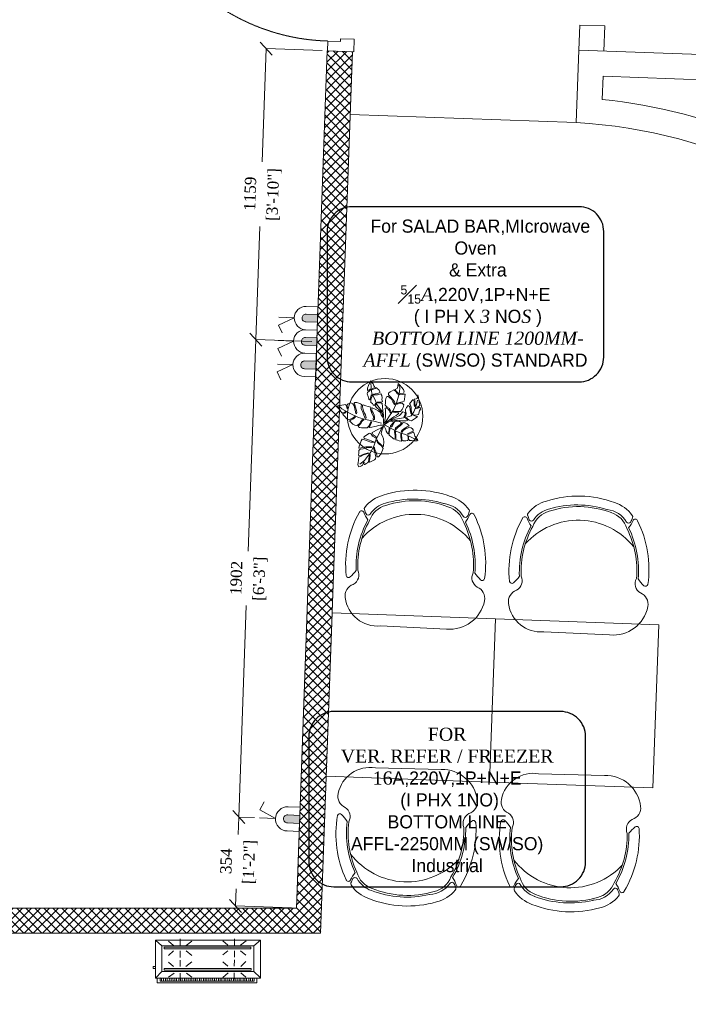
# Model space of a CAD drawing. Header units: millimetres. Extents: x 256680 to 410391, y -77299 to -22623.
# Tile 116 of 202: x 366614 to 369274, y -50556 to -46636. Entities that reach past the tile are written whole.
import ezdxf

# ---------------------------------------------------------------- set-up
doc = ezdxf.new("R2010")
doc.units = ezdxf.units.MM
doc.header["$LTSCALE"] = 2.5
doc.linetypes.add('HIDDEN2 IDS', pattern=[1.666875, 1.11125, -0.555625])
doc.linetypes.add('HIDDENX2', pattern=[19.05, 12.7, -6.35])
for name, color, linetype, lineweight in [('CKD Equipments', 252, 'Continuous', 0), ('CKD-Electrical Point', 7, 'Continuous', 25), ('CKD-Electrical Text', 7, 'Continuous', 25), ('ELEC', 1, 'Continuous', 5), ('Electrical', 1, 'Continuous', 5), ('ELEVATION 1', 143, 'Continuous', 18), ('ELEVATION 3', 23, 'Continuous', 13), ('FURNITURES', 30, 'Continuous', 15), ('HATCH LIGHT', 250, 'Continuous', 0), ('HATCH MEDIUM', 251, 'Continuous', 5), ('TREES', 55, 'Continuous', 5)]:
    doc.layers.add(name, color=color, linetype=linetype, lineweight=lineweight)
doc.styles.add('CKD_Dimension Text', font='BOOKOSI.TTF')
doc.dimstyles.new('CKD-Dimensions', dxfattribs={"dimtxt": 45, "dimasz": 50, "dimexe": 0, "dimexo": 20, "dimgap": 20, "dimtad": 0, "dimdec": 0, "dimzin": 4, "dimdsep": 46, "dimtxsty": 'CKD_Dimension Text', "dimblk": 'OBLIQUE', "dimcen": 12, "dimclrd": 150, "dimclre": 150, "dimclrt": 7, "dimadec": 0, "dimazin": 2, "dimtfac": 1, "dimtdec": 0, "dimtofl": 0, "dimtmove": 1, "dimatfit": 2, "dimfxl": 1, "dimtfillclr": 7, "dimtolj": 1, "dimtzin": 0, "dimlwd": -1, "dimlwe": -1, "dimarcsym": 0})

# ---------------------------------------------------------------- blocks, each defined once
blk = doc.blocks.new('*U86')
h = blk.add_hatch(color=252)
h.paths.add_polyline_path([(-0.0025, 0.0153, 0.724863), (-0.0025, 0), (-0.0025, -0.036), (-0.0005, -0.036), (-0.0005, -0.0004, 1.209796)])
h.paths.add_polyline_path([(-0.006, 0.0076, -1), (0.006, 0.0076, -1)], flags=16)
blk.add_hatch(color=252).paths.add_polyline_path([(0.0076, 0.0101, -0.06361), (0.008, 0.0081), (0.0436, 0.0081), (0.0436, 0.0101)])
blk.add_lwpolyline([(-0.0025, 0.0153, 0.723917), (-0.0025, 0), (-0.0025, -0.036), (-0.0005, -0.036), (-0.0005, -0.0004, 1.209796), (-0.0025, 0.0153)], format="xyb")
blk.add_lwpolyline([(0.008, 0.0081), (0.0436, 0.0081), (0.0436, 0.0101), (0.0076, 0.0101)])
blk.add_circle((0, 0.0076), 0.00604)
blk = doc.blocks.new('*U96')
at = {"true_color": 0xffffff}
h = blk.add_hatch(color=7, dxfattribs=at)
h.dxf.hatch_style = 1
h.paths.add_polyline_path([(-47.5, -8.5), (-47.5, -822), (-97.5, -822), (-97.5, -8.5)])
for points in [[(-850, 51), (-850, 105), (-900, 105), (-900, 0), (-861, 0), (-861, 51), (-850, 51)], [(-50, 51), (-50, 105), (0, 105), (0, 0), (-39, 0), (-39, 51), (-50, 51)]]:
    blk.add_lwpolyline(points)
blk.add_lwpolyline([(-47.5, -8.5), (-47.5, -822), (-97.5, -822), (-97.5, -8.5)], close=True)
at = {"color": 8, "linetype": 'HIDDEN2 IDS', "ltscale": 0.5}
blk.add_arc((-47.5, -8.5), 813.5, 179.4693, 269.9985, dxfattribs=at)
at = {"xscale": 1000, "yscale": 1000, "zscale": 1000, "rotation": 180}
blk.add_blockref('*U86', (-39.5, -0.4), dxfattribs=at)
blk = doc.blocks.new('04P-CH~1')
blk.add_line((-0.6031, 0.6002), (-0.3259, 0.597))
for centre, radius, start, end in [((-0.6123, 0.4516), 0.1489, 86.4583, 170.8444), ((-0.3081, 0.4618), 0.1363, 9.1324, 97.5079), ((-0.7092, 0.4672), 0.0508, 170.8444, 251.0023), ((-0.2234, 0.474), 0.0508, 290.5941, 10.752), ((-0.7491, 0.3792), 0.0464, 334.7034, 59.6721), ((-0.181, 0.3871), 0.0464, 121.9243, 206.893), ((-0.3026, 0.3344), 0.456, 173.9296, 208.6243), ((-0.7462, 0.3807), 0.01, 46.5664, 168.9611), ((-0.9103, 0.2073), 0.2488, 38.0132, 46.5664), ((-0.6261, 0.3299), 0.456, 332.972, 7.6668), ((-0.0151, 0.2198), 0.2488, 135.03, 143.5831), ((-0.184, 0.3885), 0.01, 12.6352, 135.03), ((-0.3125, 0.3391), 0.4025, 176.9457, 208.3688), ((-0.3123, 0.339), 0.3954, 177.0537, 208.5232), ((-0.6165, 0.3348), 0.3954, 333.0732, 4.5427), ((-0.6164, 0.3348), 0.4025, 333.2275, 4.6507), ((-0.465, 0.421), 0.2985, 220.6848, 320.3883), ((-0.5509, 0.0634), 0.1433, 143.887, 158.5326), ((-0.6657, 0.118), 0.01, 32.6756, 154.5721), ((-0.5651, 0.1825), 0.1, 198.8658, 254.7715), ((-0.3595, 0.1854), 0.1, 286.8249, 342.7306), ((-0.3595, 0.1854), 0.1095, 286.8249, 328.9208), ((-0.2571, 0.1237), 0.01, 27.0243, 148.9208), ((-0.3704, 0.0659), 0.1433, 23.0638, 37.7094), ((-0.3704, 0.0659), 0.1371, 18.8979, 27.0243), ((-0.6935, 0.1195), 0.01, 200.826, 338.5326), ((-0.6722, 0.1012), 0.01, 162.6985, 217.1873), ((-0.5509, 0.0634), 0.1371, 154.5721, 162.6985), ((-0.5651, 0.1825), 0.1445, 217.1873, 254.7715), ((-0.5651, 0.1825), 0.1095, 212.6756, 265.1902), ((-0.4661, 0.4573), 0.3918, 251.3562, 290.2402), ((-0.3595, 0.1854), 0.1445, 286.8249, 324.409), ((-0.2501, 0.1071), 0.01, 324.409, 18.8979), ((-0.2294, 0.126), 0.01, 203.0638, 340.7704), ((-0.4661, 0.456), 0.435, 251.649, 289.9474), ((-0.5751, 0.0635), 0.01, 75.1708, 85.1902), ((-0.4624, 0.4792), 0.4208, 254.8305, 288.6631)]:
    blk.add_arc(centre, radius, start, end)
blk = doc.blocks.new('Table chair 1')
at = {"layer": 'FURNITURES'}
blk.add_lwpolyline([(-325, 325), (-325, -325), (325, -325), (325, 325)], close=True, dxfattribs=at)
at = {"layer": 'FURNITURES', "xscale": 946.5666576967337, "yscale": 946.5666576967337, "zscale": 946.5666576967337, "rotation": 180}
blk.add_blockref('04P-CH~1', (-439.7, 845.5), dxfattribs=at)
at = {"layer": 'FURNITURES', "xscale": -946.5666576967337, "yscale": 946.5666576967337, "zscale": 946.5666576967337}
blk.add_blockref('04P-CH~1', (-439.7, -850), dxfattribs=at)
blk = doc.blocks.new('sdfvx')
at = {"layer": 'TREES'}
for p, q in [((2.9, 3.2), (23.7, -7.5)), ((23.7, -7.5), (56.9, -26.3)), ((56.9, -26.3), (77.7, -35.4)), ((77.7, -35.4), (104.4, -43.9)), ((104.4, -43.9), (135.7, -59.1)), ((135.7, -59.1), (160.2, -69.7))]:
    blk.add_line(p, q, dxfattribs=at)
for points in [[(-1.3, 38.9), (-10.2, 63.8), (-20.1, 72.7), (-38.5, 89.1), (-41, 94.8), (-40, 99.2), (-37.3, 106.3), (-39.7, 109.6), (-43.8, 101.4), (-47.3, 97), (-51.7, 101.3), (-56.3, 106.6), (-63.8, 112.6), (-64.3, 123), (-61.4, 131.8), (-57.4, 142.4), (-57.9, 150.7), (-62.5, 147.3), (-63.1, 140.3), (-66.7, 129.6), (-69.9, 124.7), (-73, 128.9), (-76.7, 141), (-81.1, 153.7), (-79.6, 161.3), (-71, 168.8), (-62.4, 177.1), (-67.7, 177.4), (-73.1, 171.6), (-80.7, 171), (-79.9, 182.5), (-74.7, 195), (-69.7, 206.8), (-65.6, 218.2), (-52.1, 202.6), (-49.2, 193.9), (-45.2, 189.6), (-48.3, 182.9), (-55.8, 179.5), (-58.2, 174.4), (-51.6, 177.2), (-43.2, 180.6), (-40.1, 184.7), (-32.8, 180.7), (-24.7, 173.7), (-18.8, 162.9), (-29.3, 155.8), (-42, 154.3), (-50.9, 153), (-51.1, 148.9), (-42.3, 149.3), (-31.9, 149.5), (-21.4, 153), (-15.1, 153.7), (-10, 145.9), (-8.3, 134.5), (-9.4, 127.2), (-7.5, 117.4), (-13.9, 112.9), (-26.6, 113.9), (-32.9, 113.6), (-33, 110.2), (-27.1, 110.6), (-14, 109.2), (-8.2, 109.6), (-7.2, 90.4), (-5.9, 70.7), (-1.8, 49.8)], [(165.3, 149.4), (168, 135.7), (170.3, 123.2), (173.6, 104), (174.2, 97.3), (162.8, 88.9), (155.4, 86.4), (153.3, 82.6), (157.9, 82.5), (165.2, 84.5), (171.4, 88.6), (176.4, 87.9), (177.7, 79.6), (174, 71.6), (168.5, 54.1), (162.5, 51.5), (150.8, 51.1), (141, 53.5), (137.8, 52), (142, 49.8), (155.1, 45.4), (163, 44.3), (161, 40.6), (154.2, 36), (144.2, 29.8), (134.1, 22.7), (122.5, 26.3), (113, 34.8), (105.2, 36.9), (109.2, 32.8), (116.2, 28.3), (115.5, 23.8), (108.8, 23.2), (87.1, 23.3), (50.4, 25.6), (31.9, 26.7), (52.7, 37.4), (75.6, 49.3), (91.7, 66.2), (103.1, 64), (104.3, 54.8), (97.8, 41.5), (99.6, 39.8), (106.4, 48.4), (109, 59.7), (105.8, 69.2), (104.5, 77.5), (110, 87.8), (118, 97.8), (126.8, 91.5), (127.1, 76.3), (130.8, 60.1), (135.3, 55.9), (133.8, 66.7), (132, 78.6), (132.6, 89.7), (128.7, 98.3), (124.6, 105), (130.5, 114.2), (137.8, 122.3), (142.4, 126.7), (147.2, 117.4), (147.2, 99.7), (150.4, 90.6), (152.3, 96.9), (151.2, 113.8), (150.3, 121.5), (146.8, 129.1), (156.6, 130.2), (161.3, 131.1)], [(-226.4, 96.3), (-222.5, 90.6), (-218.1, 84.3), (-214.3, 76.7), (-209.3, 68.5), (-205.8, 62.3), (-199.3, 61.8), (-192.5, 63.4), (-185, 69.4), (-184.2, 65.8), (-190.2, 60.5), (-199.7, 59.2), (-200.3, 54.9), (-197, 50), (-189, 41.8), (-182.1, 34.7), (-173.8, 27.7), (-164.1, 30.8), (-154.9, 33.8), (-148, 39), (-141.9, 44.3), (-137.8, 41.9), (-144.9, 35.5), (-151.8, 30.7), (-159.8, 27.1), (-164.9, 25.1), (-168.4, 22.1), (-163.4, 17.4), (-150.9, 6.4), (-141, 1.5), (-132.1, -0.7), (-118.9, 8.4), (-112.5, 19.4), (-103.6, 28.7), (-97.7, 26.9), (-106.5, 20.7), (-112, 10.1), (-119.2, 2.7), (-124.9, -2.6), (-124.6, -7.1), (-118.5, -10.1), (-108.5, -11.6), (-96.6, -11.5), (-81.3, -12), (-74.5, -4.6), (-66.8, 9.3), (-62, 21.4), (-59.9, 14.5), (-66.7, 0.5), (-70.1, -4.8), (-71.8, -7.6), (-70, -10.1), (-59.2, -8.5), (-44.6, -5.3), (-36.4, -3.4), (-25.8, -0.1), (-18.2, 1), (-0.1, 1), (-1.3, 14.4), (-2.3, 32.1), (-6.4, 42.9), (-13, 52.6), (-16.8, 62.8), (-27.5, 71), (-39.3, 77.5), (-56.6, 86.2), (-59.3, 82.6), (-58.7, 71.5), (-53.1, 61.5), (-47.6, 50.5), (-45.4, 38.3), (-46.3, 28.8), (-49.6, 27.5), (-52.7, 30.6), (-50.9, 43.1), (-57.1, 55.4), (-61.2, 63.5), (-64.8, 78.1), (-64.2, 88.6), (-76.4, 92.5), (-88.6, 96.5), (-100.7, 101.3), (-104.7, 97.9), (-104.8, 90.9), (-99.2, 72), (-94.2, 60.8), (-90.2, 51.4), (-86.5, 37.2), (-91.3, 34.8), (-97.1, 49.7), (-102.7, 65.5), (-110.9, 82.1), (-111.5, 93.2), (-109.9, 101.8), (-113.6, 106.3), (-126.6, 110.8), (-132.6, 112.5), (-142.2, 112.6), (-145.3, 109.5), (-141.2, 101.4), (-139, 88.8), (-133.4, 73), (-132.6, 63.2), (-133.4, 57.6), (-136.8, 58.5), (-138.6, 67.1), (-142, 80.4), (-145.6, 95), (-151.7, 105.1), (-161.5, 110.5), (-166.9, 109.5), (-174.9, 105.8), (-180.3, 99.1), (-175.7, 85.2), (-179.4, 80.5), (-180.9, 88.6), (-184.6, 96.6), (-187.4, 101.9), (-194.7, 99.9), (-204.5, 99.1), (-210.9, 97.3), (-219.5, 99)], [(165.1, -71.2), (159.6, -74.1), (154.6, -75.3), (145.4, -74.3), (134.4, -73), (125.4, -72.4), (121.2, -68.6), (120.5, -61.7), (119.5, -53.5), (116.4, -52.4), (117.8, -58.4), (118, -66.2), (116.4, -72.4), (113.3, -73.9), (106.1, -74.4), (99.3, -75.4), (93.8, -75.2), (87.5, -69.5), (86.7, -57.8), (86.1, -48.1), (85.7, -40), (81.7, -40.7), (82.2, -53), (84, -64.8), (85.6, -72.1), (86, -76), (83.9, -76.7), (74, -74.3), (65.6, -71.8), (57.6, -69.4), (58.1, -59.2), (57.7, -46.3), (56.1, -35.4), (56.3, -29.3), (53.9, -26.1), (52.1, -29.7), (53, -40.8), (55.2, -50.7), (54.8, -59.7), (51.1, -67.5), (47, -64.7), (41.7, -59.4), (33.7, -54.4), (25.8, -46.5), (26, -34.3), (29.2, -20.6), (28.5, -12.1), (25.8, -15.3), (24.9, -21.9), (24.1, -31.8), (23, -37.1), (23.3, -41.6), (20.5, -41.2), (16.6, -36.5), (11.4, -28), (8.7, -20.2), (4, -10.5), (0, 0), (6.9, 7.7), (15.7, 13.2), (22, 18.4), (29.3, 20.6), (39.7, 20.7), (46, 17.5), (43.2, 11.8), (36.5, 3.4), (32.2, -2.1), (31.3, -6.4), (37.3, -7.3), (41.9, -1.5), (48.6, 13.3), (52.7, 19.4), (56.9, 21.7), (65.2, 21.5), (75, 20.1), (81.5, 18.5), (84.9, 12.6), (78.6, 5.1), (66, -4.3), (57.2, -11.8), (54.6, -18.8), (56.7, -22), (62.7, -14.2), (71.1, -7.3), (79.6, -1.5), (86.6, 6.9), (92, 13.2), (97.6, 14), (106.7, 12), (113.3, 8.8), (122.3, -2.1), (113.4, -6), (97.1, -16.5), (89.3, -23.5), (85.4, -28.4), (84.1, -33.3), (89, -32.7), (94.3, -24.8), (105.1, -16.7), (114.6, -13.3), (125.3, -8), (133, -10.7), (138.6, -16.4), (142.1, -21.4), (143.2, -27.9), (131.4, -33), (120.9, -37), (114.1, -41.5), (116.9, -44.5), (124.5, -40.7), (132, -37.9), (142.5, -32.1), (145.8, -33.8), (147.3, -38.9), (151, -51.6), (157.4, -60.3), (163.3, -68.5)], [(-123.3, -201.7), (-115.2, -199.8), (-109.7, -197.5), (-103.9, -193.6), (-101.9, -186.6), (-99.6, -177.6), (-96.6, -178.6), (-97.7, -186.2), (-96.2, -190.1), (-93, -189.5), (-86.1, -185.3), (-79.5, -182.6), (-75.7, -177.9), (-74, -166.3), (-71.8, -151), (-70.6, -142.4), (-67.8, -140.7), (-66.9, -145.5), (-68.2, -160.6), (-71.6, -175.8), (-68.4, -178.3), (-59.5, -173.5), (-52.9, -170.8), (-46.7, -167.6), (-41.8, -162.6), (-39.4, -153.1), (-41.9, -137.7), (-45.2, -124.7), (-50, -111.1), (-48.8, -106), (-45.6, -109.1), (-43.5, -116.7), (-39.5, -128.1), (-33.8, -143), (-33.6, -152.9), (-25.7, -152.5), (-17.5, -141.2), (-13.6, -136), (-10.4, -128.2), (-3.8, -112.8), (-12.3, -100), (-21, -93.4), (-31.4, -83.1), (-34.5, -75.4), (-35.3, -70.1), (-32.1, -73.1), (-28, -81), (-18.3, -89.1), (-7.8, -99), (-2.4, -101.8), (-1.3, -97.3), (-1.1, -81.2), (-2.8, -64.4), (-6.2, -52), (-12.8, -40.1), (-11.6, -31.5), (-1.8, -3.3), (-15.6, -12.7), (-30.1, -19.5), (-56.8, -34.4), (-57, -36.5), (-52.4, -45.6), (-38.5, -56.1), (-36.4, -63.7), (-41.7, -60.3), (-56.4, -51.8), (-64.2, -39.6), (-70.3, -38.2), (-71, -37.8), (-73.4, -39.2), (-84.9, -46.4), (-93.4, -51.9), (-98.3, -56.9), (-95.6, -63), (-83.6, -66.8), (-70.3, -71.8), (-53.5, -77.8), (-46.3, -81.5), (-49.5, -82.1), (-63.3, -80.6), (-81.6, -74.3), (-99.8, -67.6), (-106.5, -67.1), (-111.7, -74.2), (-116.5, -89.6), (-120.7, -100.9), (-122.1, -110.6), (-110.6, -109.6), (-88.9, -103.4), (-71.2, -103.3), (-59.3, -103.5), (-60.4, -107.5), (-73.3, -106.7), (-86.6, -108.9), (-101.8, -113.5), (-115.1, -115.7), (-121.6, -121.5), (-122.8, -133.3), (-123.1, -146.2), (-109.4, -145.1), (-97.1, -139.1), (-81.9, -134.5), (-73.3, -135.7), (-83.6, -138.9), (-99.9, -143.8), (-113.4, -151.2), (-121.9, -152.6), (-124.2, -168.4), (-126.1, -181.6), (-127.3, -190.3), (-125.5, -195.2)]]:
    blk.add_lwpolyline(points, close=True, dxfattribs=at)
for points in [[(-7.7, 66.8), (-34.5, 102.6), (-43.2, 125.8), (-58.3, 156.2), (-62.1, 181.6), (-63.4, 210.4)], [(2.2, 10.2), (5, 26.5), (7.7, 41.8), (8.4, 57.4), (7.3, 73.8), (6.7, 84), (10.9, 85.4), (20.8, 79.9), (26.7, 71.5), (30.3, 61.8), (35.2, 64.2), (32.3, 72.2), (26.8, 83.1), (15.1, 89.8), (6.3, 99.2), (6.9, 110.2), (7.1, 121.9), (9.1, 132.2), (13.9, 141.1), (21, 141.1), (36.3, 127.8), (44, 114.5), (50.8, 101.9), (54.9, 105.9), (50.8, 116.1), (43.8, 127.2), (30.5, 140.8), (22.2, 149.5), (22.3, 157.1), (29.8, 163.6), (36.9, 167.7), (48.9, 173), (57.9, 165.2), (64.3, 153.6), (70.6, 151.7), (68.9, 157.5), (61, 166.2), (54, 173.3), (55.4, 176.1), (65.7, 181.2), (68.5, 193.5), (70.1, 204.9), (77.6, 196.7), (85.9, 187.4), (95.3, 175.5), (99.2, 163.8), (95.7, 157.2), (81.7, 155.2), (73.9, 153.2), (76.3, 148.9), (88.2, 150.7), (97, 152), (103.2, 153.1), (101.4, 140.7), (100.2, 128.7), (98.3, 118.9), (91.2, 115.3), (73.5, 112.3), (66.4, 108.3), (63.1, 103.2), (69.4, 104.8), (77, 108.3), (88.7, 108.6), (96.2, 101), (93.8, 87.6), (88.4, 78.3), (81.4, 68.2), (73.3, 68.3), (56, 67.8), (45, 68.4), (48.1, 65.4), (57.4, 63), (70.4, 62.2), (72.5, 59.3), (68.4, 55.4), (58.9, 49.1), (48.3, 42.1), (2.2, 10.2)], [(7.1, 16.6), (24.6, 42.9), (45.7, 73.3), (59.9, 105.2), (68.8, 135.8), (76.5, 164.5), (77.1, 183.1), (72.5, 197)], [(49, 29.8), (74.4, 33.8), (106, 38.8), (132.5, 47.2), (145.5, 66.6), (156.7, 95.3), (163.7, 123.1)], [(-11.4, 11.4), (-48.8, 21.2), (-90, 28.5), (-123.3, 39), (-167.1, 59.3), (-204.3, 81.9), (-215.3, 91.4)], [(-10.9, -12.4), (-38, -67.1), (-48.5, -100.9), (-65.4, -131.7), (-95.4, -170.4), (-117.8, -189)]]:
    blk.add_lwpolyline(points, dxfattribs=at)
for radius, start, end in [(74.1, 67.956, 75.265), (74.1, 51.3208, 54.2527), (74.1, 9.8228, 13.0821), (101.6, 19.2215, 20.0213), (101.6, 238.6692, 240.9865)]:
    blk.add_arc((2.6, 7.3), radius, start, end, dxfattribs=at)
blk = doc.blocks.new('kjdfhjakld')
for points in [[(212.7, 83.3), (212.7, 106.6), (-261.8, 106.6), (-261.8, 83.3)], [(-261.8, 83.3), (-261.8, 106.6), (212.7, 106.6), (212.7, 83.3)], [(-241.7, 83.2), (-241.6, 97.6), (-241.6, 97.6)], [(-231.3, 85.5), (-231.2, 97.5), (-231.2, 97.5)], [(-223.3, 85.4), (-223.2, 97.5), (-223.2, 97.5)], [(-212.8, 85.3), (-212.7, 97.4), (-212.7, 97.4)], [(-204.8, 85.3), (-204.7, 97.3), (-204.7, 97.3)], [(-196.8, 85.2), (-196.7, 97.2), (-196.7, 97.2)], [(-186.3, 85.1), (-186.2, 97.1), (-186.2, 97.1)], [(-177.5, 85), (-177.4, 97.1), (-177.4, 97.1)], [(-167.9, 85), (-167.8, 97), (-167.8, 97)], [(-159.1, 84.9), (-159, 96.9), (-159, 96.9)], [(-151, 84.8), (-150.9, 96.8), (-150.9, 96.8)], [(-140.6, 84.7), (-140.5, 99.2), (-140.5, 99.2)], [(-132.6, 84.7), (-132.4, 99.1), (-132.4, 99.1)], [(-124.5, 84.6), (-124.4, 99), (-124.4, 99)], [(-114.1, 84.5), (-114, 98.9), (-114, 98.9)], [(-106.1, 84.4), (-106, 98.9), (-106, 98.9)], [(-95.7, 84.3), (-95.5, 98.8), (-95.5, 98.8)], [(-87.6, 84.3), (-87.5, 98.7), (-87.5, 98.7)], [(-79.6, 84.2), (-79.5, 98.7), (-79.5, 98.7)], [(-69.2, 84.1), (-69, 98.6), (-69, 98.6)], [(-61.1, 84), (-61, 98.5), (-61, 98.5)], [(-50.7, 84), (-52.2, 98.4), (-52.2, 98.4)], [(-42.7, 83.9), (-42.6, 98.3), (-42.6, 98.3)], [(-33.9, 83.8), (-33.7, 98.3), (-33.7, 98.3)], [(-23.4, 83.7), (-23.3, 98.2), (-23.3, 98.2)], [(-15.4, 83.7), (-15.3, 98.1), (-15.3, 98.1)], [(-7.4, 83.6), (-7.3, 98), (-7.3, 98)], [(3.1, 83.5), (3.2, 98), (3.2, 98)], [(11.1, 83.4), (11.2, 97.9), (11.2, 97.9)], [(21.5, 83.3), (21.6, 97.8), (21.6, 97.8)], [(29.5, 83.3), (29.7, 97.7), (29.7, 97.7)], [(37.6, 83.2), (37.7, 97.7), (37.7, 97.7)], [(48, 83.1), (48.1, 97.6), (48.1, 97.6)], [(56, 83.1), (56.1, 97.5), (56.1, 97.5)], [(64.9, 83), (65, 97.4), (65, 97.4)], [(74.5, 84.5), (74.6, 97.3), (74.6, 97.3)], [(83.3, 84.4), (83.4, 97.3), (83.4, 97.3)], [(93, 84.4), (93.1, 97.2), (93.1, 97.2)], [(101.8, 84.3), (101.9, 97.1), (101.9, 97.1)], [(109.8, 84.2), (109.9, 97), (109.9, 97)], [(120.2, 84.1), (120.4, 97), (120.4, 97)], [(128.3, 84.1), (128.4, 96.9), (128.4, 96.9)], [(138.7, 84), (136.4, 96.8), (136.4, 96.8)], [(146.7, 83.9), (146.8, 96.7), (146.8, 96.7)], [(154.8, 83.8), (154.9, 96.7), (154.9, 96.7)], [(165.2, 83.7), (165.3, 98.2), (165.3, 98.2)], [(173.2, 83.7), (173.3, 98.1), (173.3, 98.1)], [(182, 83.6), (182.2, 98), (182.2, 98)], [(191.7, 83.5), (191.8, 98), (191.8, 98)], [(-247.4, 52.9), (-278.2, 80.9), (-278.2, 80.9)], [(-186, 58.2), (-210, 79.1), (-210, 79.1)], [(-154.7, 58.1), (-154.6, 89.4), (-154.6, 89.4)], [(-125.8, 58), (-99.3, 80.4), (-99.3, 80.4)], [(73.2, 59.7), (48.4, 79.9), (48.4, 79.9)], [(103.7, 59.6), (103.8, 90.1), (103.8, 90.1)], [(132.6, 59.5), (159.2, 79.5), (159.2, 79.5)], [(190.4, 52.9), (221, 83.3), (221, 83.3)], [(-186.1, 27.7), (-210.3, 5.3), (-210.3, 5.3)], [(-154.8, 27.6), (-154.9, -3.7), (-154.9, -3.7)], [(-124.3, 27.5), (-99.5, 6.5), (-99.5, 6.5)], [(75.5, 28.4), (48.2, 6), (48.2, 6)], [(103.6, 28.3), (103.5, -2.2), (103.5, -2.2)], [(134.9, 28.2), (158.9, 8.1), (158.9, 8.1)], [(220.8, 28), (231.2, 27.9), (231.3, 38.4), (220.8, 38.4)], [(-183.9, -46.2), (-210.4, -26), (-210.4, -26)], [(-155.1, -46.3), (-155, -15.8), (-155, -15.8)], [(-124.6, -46.4), (-99.6, -26.4), (-99.6, -26.4)], [(75.3, -47), (48.1, -24.5), (48.1, -24.5)], [(103.4, -45.5), (103.5, -14.2), (103.5, -14.2)], [(134.7, -45.6), (158.8, -24.8), (158.8, -24.8)], [(-247.4, -69.3), (-278.8, -97.2), (-278.8, -97.2)], [(-184, -73.5), (-210.6, -93.4), (-210.6, -93.4)], [(-155.1, -73.6), (-155.2, -104.1), (-155.2, -104.1)], [(-124.6, -73.7), (-99.8, -93.8), (-99.8, -93.8)], [(75.2, -71.9), (47.9, -92.7), (47.9, -92.7)], [(103.3, -72), (103.2, -103.3), (103.2, -103.3)], [(134.6, -72.1), (158.6, -93), (158.6, -93)], [(190.4, -69.3), (220.4, -97.2), (220.4, -97.2)]]:
    blk.add_lwpolyline(points)
for points in [[(198.2, 97.9), (-249.8, 97.9), (-249.8, 83.3), (198.2, 83.2)], [(221, 83.3), (-278.8, 83.3), (-278.8, -97.2), (221, -97.2)], [(190.4, 52.9), (190.4, -69.3), (-247.4, -69.3), (-247.4, 52.9)], [(-247.4, -69.3), (190.4, -69.3), (190.4, 52.9), (-247.4, 52.9)], [(179.9, 46.6), (-235, 46.6), (-235, 38.3), (179.9, 38.3)], [(-235, 38.3), (179.9, 38.3), (179.9, 46.6), (-235, 46.6)], [(179.6, -56.2), (-233, -56.2), (-233, -64.5), (179.6, -64.5)], [(-233, -64.5), (179.6, -64.5), (179.6, -56.2), (-233, -56.2)]]:
    blk.add_lwpolyline(points, close=True)
blk = doc.blocks.new('WQEREYTI')
at = {"layer": 'ELEC', "lineweight": 0}
blk.add_hatch(color=4, dxfattribs=at).paths.add_polyline_path([(5560326.96, 630080.87), (5560326.96, 630079.63), (5560328.82, 630079.63, 0.414214), (5560329.44, 630080.25, 0.414214), (5560328.82, 630080.87)])
at = {"layer": 'ELEC', "color": 4, "lineweight": 0}
for p, q in [((5560330.68, 630080.25), (5560333.16, 630080.25)), ((5560330.68, 630080.25), (5560333.16, 630079.01)), ((5560333.16, 630079.01), (5560332.54, 630077.77))]:
    blk.add_line(p, q, dxfattribs=at)
blk.add_lwpolyline([(5560326.96, 630078.39), (5560326.96, 630082.11), (5560328.82, 630082.11, -0.414214), (5560330.68, 630080.25), (5560330.68, 630080.25, -0.414214), (5560328.82, 630078.39), (5560326.96, 630078.39)], format="xyb", dxfattribs=at)
blk.add_lwpolyline([(5560326.96, 630079.63), (5560326.96, 630080.87), (5560328.82, 630080.87, -0.414214), (5560329.44, 630080.25, -0.414214), (5560328.82, 630079.63)], format="xyb", close=True, dxfattribs=at)
blk = doc.blocks.new('A$C41F15E28')
at = {"layer": 'Electrical'}
blk.add_hatch(color=7, dxfattribs=at).paths.add_polyline_path([(15.5, 0), (-15.5, 0), (-15.5, -46.4, 0.414214), (0, -61.9, 0.414214), (15.5, -46.4)])
at = {"layer": 'Electrical', "color": 7}
for p, q in [((0, -92.9), (-31, -154.8)), ((0, -92.9), (0, -154.8)), ((-31, -154.8), (-61.9, -139.3))]:
    blk.add_line(p, q, dxfattribs=at)
blk.add_lwpolyline([(-46.4, 0), (46.4, 0), (46.4, -46.4, -0.414214), (0, -92.9), (0, -92.9, -0.414214), (-46.4, -46.4), (-46.4, 0)], format="xyb", dxfattribs=at)
blk.add_lwpolyline([(-15.5, 0), (15.5, 0), (15.5, -46.4, -0.414214), (0, -61.9, -0.414214), (-15.5, -46.4)], format="xyb", close=True, dxfattribs=at)
blk = doc.blocks.new('_Oblique')
at = {"color": 0, "linetype": 'ByBlock', "lineweight": -2}
blk.add_line((-0.5, -0.5), (0.5, 0.5), dxfattribs=at)
blk = doc.blocks.new('*D884')
at = {"layer": 'CKD Equipments', "color": 150}
for p, q in [((367594.5, -46751.5), (367578.4, -47202.1)), ((367817.6, -46759.5), (367594.5, -46751.5)), ((367553.1, -47909.6), (367569.2, -47459)), ((367776.1, -47917.6), (367553.1, -47909.6))]:
    blk.add_line(p, q, dxfattribs=at)
at = {"layer": 'Defpoints', "color": 0}
for p in [(367837.5, -46760.2), (367553.1, -47909.6), (367796.1, -47918.3)]:
    blk.add_point(p, dxfattribs=at)
at = {"layer": 'CKD Equipments', "color": 150, "linetype": 'ByBlock', "xscale": 50, "yscale": 50, "zscale": 50}
for p, rotation in [((367594.5, -46751.5), 87.9512581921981), ((367553.1, -47909.6), 267.9512581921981)]:
    blk.add_blockref('_Oblique', p, dxfattribs=dict(at, rotation=rotation))
at = {"layer": 'CKD Equipments', "color": 7, "char_height": 45, "attachment_point": 5, "rotation": 87.9513, "style": 'CKD_Dimension Text'}
for s, insert in [('\\A1;1159', (367530.3, -47329)), ('\\A1;[3\'-10"]', (367624.9, -47332.4))]:
    blk.add_mtext(s, dxfattribs=dict(at, insert=insert))
blk = doc.blocks.new('*D885')
at = {"layer": 'CKD Equipments', "color": 150}
for p, q in [((367553.1, -47909.6), (367523, -48752)), ((367776.1, -47917.6), (367553.1, -47909.6)), ((367485.1, -49810.4), (367515.3, -48968)), ((367547.3, -49812.6), (367485.1, -49810.4))]:
    blk.add_line(p, q, dxfattribs=at)
at = {"layer": 'Defpoints', "color": 0}
for p in [(367796.1, -47918.3), (367485.1, -49810.4), (367567.3, -49813.3)]:
    blk.add_point(p, dxfattribs=at)
at = {"layer": 'CKD Equipments', "color": 150, "linetype": 'ByBlock', "xscale": 50, "yscale": 50, "zscale": 50}
for p, rotation in [((367553.1, -47909.6), 87.95125819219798), ((367485.1, -49810.4), 267.951258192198)]:
    blk.add_blockref('_Oblique', p, dxfattribs=dict(at, rotation=rotation))
at = {"layer": 'CKD Equipments', "color": 7, "char_height": 45, "attachment_point": 5, "rotation": 87.9513, "style": 'CKD_Dimension Text'}
for s, insert in [('\\A1;[6\'-3"]', (367570.2, -48861.8)), ('\\A1;1902', (367475.5, -48858.5))]:
    blk.add_mtext(s, dxfattribs=dict(at, insert=insert))
blk = doc.blocks.new('*D886')
at = {"layer": 'CKD Equipments', "color": 150}
for p, q in [((367485.1, -49810.4), (367482.7, -49879.3)), ((367547.3, -49812.6), (367485.1, -49810.4)), ((367472.5, -50164.2), (367474.9, -50095.3)), ((367694.5, -50172.1), (367472.5, -50164.2))]:
    blk.add_line(p, q, dxfattribs=at)
at = {"layer": 'Defpoints', "color": 0}
for p in [(367567.3, -49813.3), (367472.5, -50164.2), (367714.5, -50172.9)]:
    blk.add_point(p, dxfattribs=at)
at = {"layer": 'CKD Equipments', "color": 150, "linetype": 'ByBlock', "xscale": 50, "yscale": 50, "zscale": 50}
for p, rotation in [((367485.1, -49810.4), 87.95125819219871), ((367472.5, -50164.2), 267.9512581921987)]:
    blk.add_blockref('_Oblique', p, dxfattribs=dict(at, rotation=rotation))
at = {"layer": 'CKD Equipments', "color": 7, "char_height": 45, "attachment_point": 5, "rotation": 87.9513, "style": 'CKD_Dimension Text'}
for s, insert in [('\\A1;[1\'-2"]', (367529.9, -49989.1)), ('\\A1;354', (367435.2, -49985.7))]:
    blk.add_mtext(s, dxfattribs=dict(at, insert=insert))

msp = doc.modelspace()

# ---------------------------------------------------------------- hatches: boundary and pattern name
at = {"layer": 'HATCH LIGHT', "true_color": 0x636466}
h = msp.add_hatch(dxfattribs=at)
h.set_pattern_fill('ANSI32', color=251, scale=6)
h.set_pattern_definition([(45, (300231.21, -65953.15), (-40.411153, 40.411153), []), (45, (300258.15, -65953.15), (-40.411153, 40.411153), [])])
h.paths.add_polyline_path([(377374.1, -51818.1), (377180.1, -51866.9), (377361.6, -52587.8), (364809, -52587.7, -0.000263), (364794.5, -52787.7), (377618.3, -52787.8)])
h.paths.add_polyline_path([(365222.9, -44385.2), (365022.9, -44385.2, -0.011972), (364541.6, -53484.2), (364742.2, -53484.2, 0.01196)])
h.paths.add_polyline_path([(365206.6, -44925.7), (374885.5, -45274.7, 0.003501), (375379.6, -46028.8), (375547.2, -45919.6), (374997.1, -45078.6), (365212.8, -44725.8, -0.000262)])
h = msp.add_hatch(dxfattribs=at)
h.set_pattern_fill('ANSI37', color=251, scale=8)
h.set_pattern_definition([(45, (300231.21, -65953.148), (-17.960512, 17.960512), []), (135, (300231.21, -65953.148), (-17.960512, -17.960512), [])])
edge = h.paths.add_edge_path()
edge.add_line((368000.1, -45026.4), (365206.6, -44925.7))
edge.add_arc((174809.2, -38887.6), 190493.1, 356.573537, 358.183559, ccw=False)
edge.add_line((364961.8, -50272.8), (367811, -50272.9))
edge.add_line((367811, -50272.9), (367937.5, -46763.8))
edge.add_line((367937.5, -46763.8), (367837.5, -46760.2))
edge.add_line((367837.5, -46760.2), (367808.3, -47571.6))
edge.add_line((367808.3, -47571.6), (367808.3, -47571.6))
edge.add_line((367808.3, -47571.6), (367743.4, -49370.5))
edge.add_line((367743.4, -49370.5), (367714.5, -50172.9))
edge.add_line((367714.5, -50172.9), (365082.8, -50172.8))
edge.add_line((365082.8, -50172.8), (365208.8, -46677.4))
edge.add_line((365208.8, -46677.4), (366208.2, -46713.4))
edge.add_line((366208.2, -46713.4), (366249.6, -46714.9))
edge.add_line((366249.6, -46714.9), (366253.2, -46615))
edge.add_line((366253.2, -46615), (365212.4, -46577.5))
edge.add_line((365212.4, -46577.5), (365268.3, -45028))
edge.add_line((365268.3, -45028), (366767.4, -45082.1))
edge.add_line((366767.4, -45082.1), (366756.6, -45381.9))
edge.add_line((366756.6, -45381.9), (366733.1, -46029.8))
edge.add_line((366733.1, -46029.8), (366730.5, -46103))
edge.add_line((366730.5, -46103), (366830.4, -46106.6))
edge.add_line((366830.4, -46106.6), (366867.2, -45085.7))
edge.add_line((366867.2, -45085.7), (367896.6, -45122.8))
edge.add_line((367896.6, -45122.8), (367870, -45860.8))
edge.add_line((367870, -45860.8), (367969.9, -45864.4))
edge.add_line((367969.9, -45864.4), (368000.1, -45026.4))
h = msp.add_hatch(dxfattribs=at)
h.set_pattern_fill('ANSI36', color=251, scale=7)
h.set_pattern_definition([(45, (300231.21, -65953.148), (11.786586, 43.2174826), [55.5625, -11.1125, 0, -11.1125])])
h.paths.add_polyline_path([(377361.6, -52587.8), (377180.1, -51866.9), (377117.1, -51882.8), (377278.3, -52522.8), (365072, -52522.7), (365079.2, -50272.8), (364961.8, -50272.8, -0.003045), (364809, -52587.7)])

# ---------------------------------------------------------------- linework, layer by layer
at = {"layer": 'CKD-Electrical Text', "color": 7, "linetype": 'Continuous', "elevation": -24820.1}
for points in [[(367836.6, -47479.7), (367836.6, -47979.3, 0.414214), (367935.5, -48078.2), (368838.4, -48078.2, 0.414214), (368937.3, -47979.3), (368937.3, -47479.7, 0.414214), (368838.4, -47380.7), (367935.5, -47380.7, 0.414214)], [(367764.1, -49489.1), (367764.1, -49988.8, 0.414214), (367863, -50087.7), (368766, -50087.7, 0.414214), (368864.9, -49988.8), (368864.9, -49489.1, 0.414214), (368766, -49390.2), (367863, -49390.2, 0.414214)]]:
    msp.add_lwpolyline(points, format="xyb", close=True, dxfattribs=at)
at = {"layer": 'ELEVATION 1'}
for p, q in [((367714.5, -50172.9), (367837.5, -46760.2)), ((367811, -50272.9), (367937.5, -46763.8)), ((367937.5, -46763.8), (367837.5, -46760.2)), ((367714.5, -50172.9), (365082.8, -50172.8)), ((367811, -50272.9), (364961.8, -50272.8))]:
    msp.add_line(p, q, dxfattribs=at)
at = {"layer": 'ELEVATION 3'}
msp.add_circle((368067.4, -48214.7), 150, dxfattribs=at)
at = {"layer": 'FURNITURES'}
for p, q in [((368838.3, -46757.8), (368841.9, -46657.8)), ((368941.8, -46661.4), (368841.9, -46657.8)), ((368938.2, -46761.4), (368941.8, -46661.4)), ((368827.9, -47046.1), (368838.3, -46757.8)), ((370727.4, -46825.9), (368838.3, -46757.8)), ((368931.3, -46954), (368934.6, -46861.3)), ((370574.7, -46920.4), (368934.6, -46861.3))]:
    msp.add_line(p, q, dxfattribs=at)
for radius, start, end in [(2139, 49.3608, 84.1573), (2039, 40.5082, 86.7849)]:
    msp.add_arc((368713.5, -49081.8), radius, start, end, dxfattribs=at)
at = {"layer": 'HATCH MEDIUM'}
msp.add_line((367928.5, -47013.7), (368827.9, -47046.1), dxfattribs=at)

# ---------------------------------------------------------------- block references
at = {"rotation": 357.9353210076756}
for p in [(368170, -49334.4), (368819.6, -49357.8)]:
    msp.add_blockref('Table chair 1', p, dxfattribs=at)
at = {"layer": 'CKD-Electrical Point', "color": 2, "lineweight": 50, "xscale": -1, "rotation": 268.3286920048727}
for p in [(367798.8, -47825.5), (367796.1, -47918.3), (367793.4, -48011.6)]:
    msp.add_blockref('A$C41F15E28', p, dxfattribs=at)
at = {"layer": 'CKD-Electrical Point', "color": 2, "lineweight": 50, "xscale": 25.85241221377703, "yscale": 25.85241221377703, "zscale": 25.85241221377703, "rotation": 177.775000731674}
msp.add_blockref('WQEREYTI', (144639621, 10646155.2), dxfattribs=at)
at = {"layer": 'HATCH LIGHT', "linetype": 'HIDDENX2', "xscale": 0.8349327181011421, "yscale": 0.8349327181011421, "zscale": 0.8349327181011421, "rotation": 180}
msp.add_blockref('kjdfhjakld', (367338.3, -50381.3), dxfattribs=at)
at = {"layer": 'HATCH MEDIUM', "extrusion": (0, 0, -1), "zscale": -1, "rotation": 92.06510445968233}
msp.add_blockref('*U96', (-367870, -45860.8), dxfattribs=at)
at = {"layer": 'TREES', "xscale": 0.8164613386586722, "yscale": 0.8164613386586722, "zscale": 0.8164613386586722}
msp.add_blockref('sdfvx', (368062.7, -48251.6), dxfattribs=at)

# ---------------------------------------------------------------- texts
at = {"layer": 'CKD-Electrical Text', "color": 4, "linetype": 'Continuous', "char_height": 52.272, "attachment_point": 5, "style": 'CKD_Dimension Text'}
for s, insert, width in [('{\\fCentury Gothic|b0|i0|c238|p34;\\C256;  For SALAD BAR,\\fCentury Gothic|b0|i0|c0|p34;MIcrowave Oven \\P & Extra\\P\\A1;{\\H0.7x;\\S5#15;}\\fBookman Old Style|b0|i1|c0|p18;A\\fCentury Gothic|b0|i0|c238|p34;,220V,1P+N+E \\P ( I PH X \\fBookman Old Style|b0|i1|c0|p18;3\\fCentury Gothic|b0|i0|c238|p34; NO\\fBookman Old Style|b0|i1|c0|p18;S\\fCentury Gothic|b0|i0|c238|p34; )\\fBookman Old Style|b0|i1|c0|p18; \\P\\fCentury Gothic|b0|i0|c238|p34; \\fBookman Old Style|b0|i1|c0|p18;BOTTOM LINE 1200MM- AFFL\\fCentury Gothic|b0|i0|c238|p34; (SW/SO) STANDARD}', (368426.7, -47732.6), 925.295), ('{\\C7;FOR  \\PVER. REFER / FREEZER\\P16\\fCentury Gothic|b0|i0|c238|p34;A,220V,1P+N+E\\P (I PHX 1NO)\\fCentury Gothic|b0|i0|c0|p34; \\PBOTTOM LINE \\PAFFL-2250MM \\fCentury Gothic|b0|i0|c238|p34;(SW/SO)\\PIndustrial} ', (368314.2, -49742.3), 991.627)]:
    msp.add_mtext(s, dxfattribs=dict(at, insert=insert, width=width))

# ---------------------------------------------------------------- dimensions: what is measured, and where the dimension line sits
at = {"layer": 'CKD Equipments'}
dim = msp.add_aligned_dim(p1=(367837.5, -46760.2), p2=(367796.1, -47918.3), distance=-243.1, dimstyle='CKD-Dimensions', override={"dimpost": '\\X'}, dxfattribs=at)
dim.commit()
dim.dimension.update_dxf_attribs({"geometry": '*D884', "text_midpoint": (367573.8, -47330.6)})
for base, p1, p2, picture, middle in [((367485.1, -49810.4), (367796.1, -47918.3), (367567.3, -49813.3), '*D885', (367519.1, -48860)), ((367472.5, -50164.2), (367567.3, -49813.3), (367714.5, -50172.9), '*D886', (367478.8, -49987.3))]:
    dim = msp.add_linear_dim(base=base, p1=p1, p2=p2, angle=87.9513, dimstyle='CKD-Dimensions', override={"dimpost": '\\X'}, dxfattribs=at)
    dim.commit()
    dim.dimension.update_dxf_attribs({"geometry": picture, "text_midpoint": middle})

doc.saveas('drawing.dxf')
